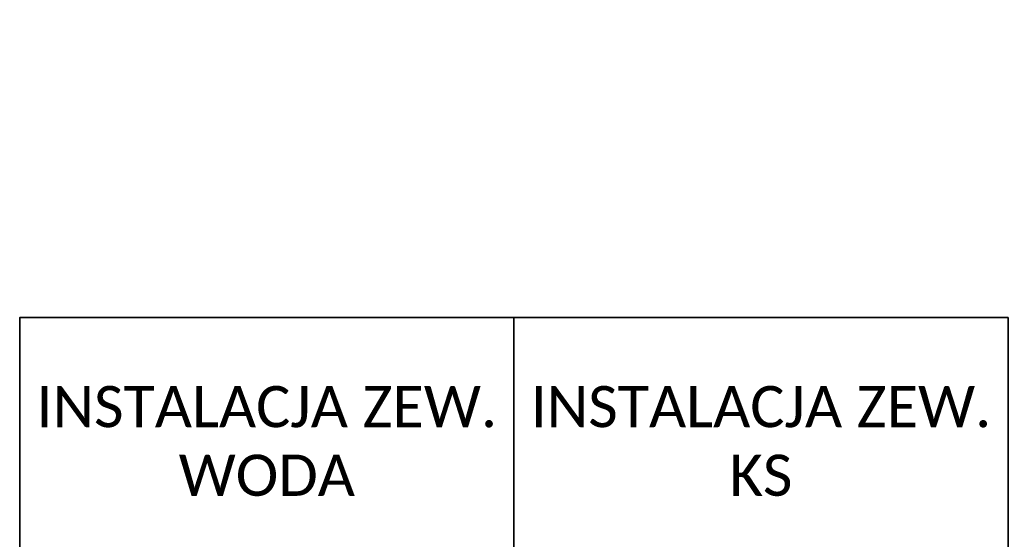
# Model space of a CAD drawing. Header units: millimetres. Extents: x -1212 to 8000, y -2 to 4191.
# Tile 5 of 28: x -1212 to -973, y 280 to 406. Entities that reach past the tile are written whole.
import ezdxf
from ezdxf import colors
from ezdxf.entities.mleader import LeaderData, LeaderLine
from ezdxf.math import Vec2, Vec3

# ---------------------------------------------------------------- set-up
doc = ezdxf.new("R2010")
doc.units = ezdxf.units.MM
doc.layers.add('PRIMETECH - LINIE PROFILOWE', color=7, linetype='Continuous', lineweight=15)
doc.layers.add('PRIMETECH - OPISY', color=7, linetype='Continuous', lineweight=9)
doc.styles.add('DYN_DIM', font='arial.ttf')
doc.styles.get("Standard").update_dxf_attribs({"font": 'calibril.ttf'})

# ---------------------------------------------------------------- blocks, each defined once
blk = doc.blocks.new('_$0$_None')

msp = doc.modelspace()

# ---------------------------------------------------------------- linework, layer by layer
at = {"layer": 'PRIMETECH - LINIE PROFILOWE', "color": 6, "lineweight": 35, "ltscale": 2}
for points in [[(-1091.77, 274.043), (-1211.77, 274.043), (-1211.77, 334.043), (-1091.77, 334.043)], [(-971.77, 274.043), (-1091.77, 274.043), (-1091.77, 334.043), (-971.77, 334.043)]]:
    msp.add_lwpolyline(points, close=True, dxfattribs=at)

# ---------------------------------------------------------------- texts
at = {"layer": 'PRIMETECH - LINIE PROFILOWE', "ltscale": 2, "char_height": 10, "width": 120, "attachment_point": 5}
for s, insert in [('INSTALACJA ZEW.\\PWODA', (-1151.77, 304.043)), ('INSTALACJA ZEW.\\PKS', (-1031.77, 304.043))]:
    msp.add_mtext(s, dxfattribs=dict(at, insert=insert))

# ---------------------------------------------------------------- leaders
at = {"layer": 'PRIMETECH - OPISY', "ltscale": 10}
ml = msp.add_multileader_mtext('Standard', dxfattribs=at)
ml.set_content('\\fCalibri Light|b0|i0|c238;\\W0.7;Ciąg dalszy wg instalacji\\Pwewnętrznej kontenera', color=256, style='DYN_DIM')
ml.set_leader_properties(color=256, linetype='ByLayer', lineweight=-1)
ml.set_arrow_properties(name='_$0$_None')
ml.build(insert=Vec2(0, 0))
ml.multileader.update_dxf_attribs({"has_text_frame": 1, "text_left_attachment_type": 6, "text_right_attachment_type": 6, "dogleg_length": 0.108, "arrow_head_size": 0.1})
ctx = ml.context
ctx.base_point, ctx.char_height, ctx.arrow_head_size, ctx.landing_gap_size, ctx.plane_origin = Vec3(-1174.847, 192.689), 0.2, 0.1, 0.04, Vec3(-1202.899, 173.719)
ctx.left_attachment, ctx.right_attachment = 6, 6
notes = []
notes.append((ctx, [(0, (1, 1, 0), (-1174.847, 195.004), (0, -1), 0.148, [(0, [(-1175.314, 196.153)], 0, [])])]))
ctx.mtext.insert, ctx.mtext.text_direction, ctx.mtext.rotation, ctx.mtext.width, ctx.mtext.flow_direction = Vec3(-1175.103, 192.729), Vec3(0, 1), 1.5707963, 3998.67654, 5
for ctx, leaders in notes:
    for number, flags, end, landing, length, lines in leaders:
        leader = LeaderData()
        leader.index, (leader.has_last_leader_line, leader.has_dogleg_vector, leader.attachment_direction) = number, flags
        leader.last_leader_point, leader.dogleg_vector, leader.dogleg_length = Vec3(end), Vec3(landing), length
        for number, points, colour, breaks in lines:
            line = LeaderLine()
            line.index, line.vertices, line.color, line.breaks = number, Vec3.list(points), colors.encode_raw_color(colour), breaks
            leader.lines.append(line)
        ctx.leaders.append(leader)

doc.saveas('drawing.dxf')
